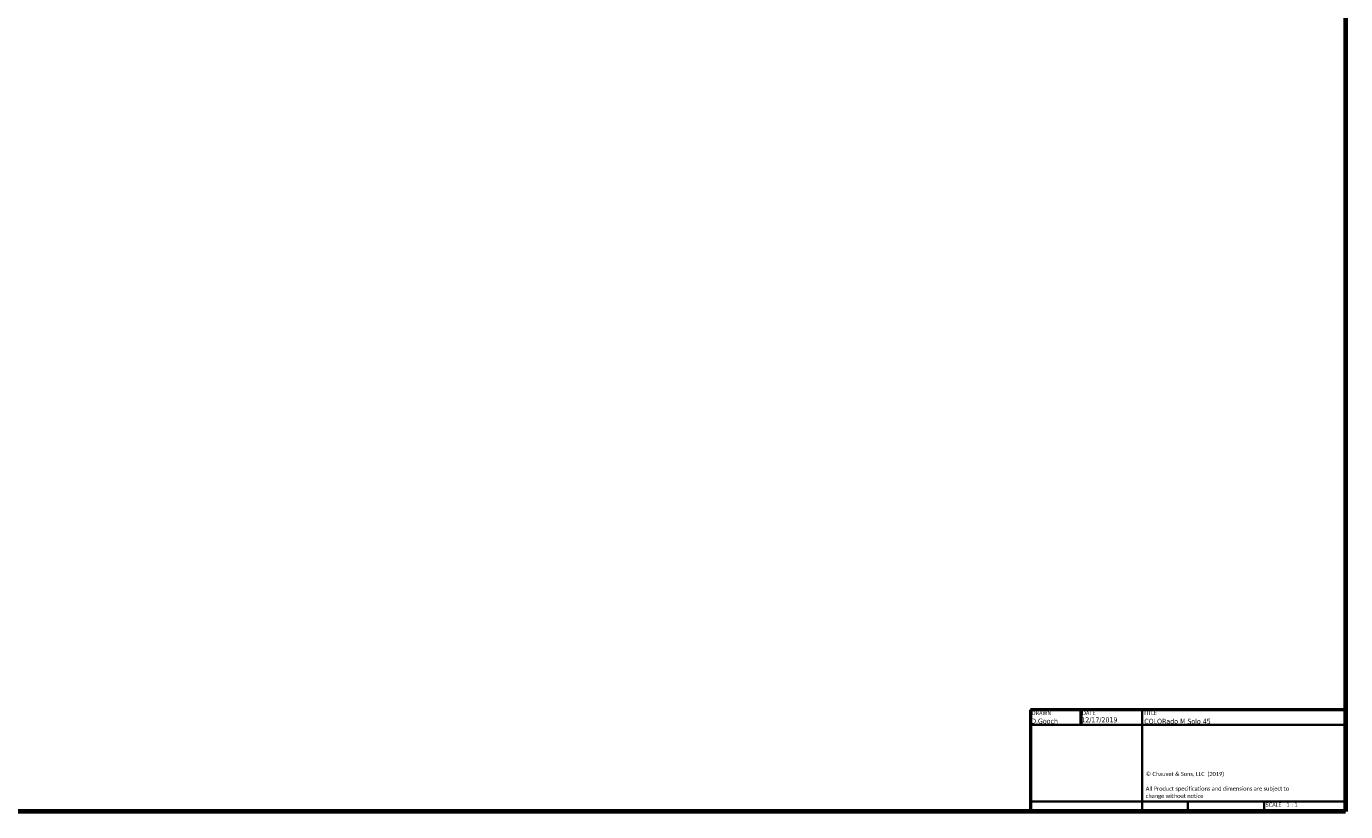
# Model space of a CAD drawing. Header units: millimetres. Extents: x 20 to 2980, y 20 to 2980.
# Tile 2 of 4: x 2156 to 2980, y 20 to 510. Entities that reach past the tile are written whole.
import ezdxf
from ezdxf.enums import TextEntityAlignment as Align

# ---------------------------------------------------------------- set-up
doc = ezdxf.new("R2010")
doc.units = ezdxf.units.MM
doc.layers.add('Border (ISO)', color=7, linetype='Continuous', lineweight=70)
doc.layers.add('Title (ISO)', color=7, linetype='Continuous', lineweight=50)
doc.styles.add('Note Text (ISO)', font='tahoma.ttf')
doc.styles.add('Text Style38', font='tahoma.ttf')
doc.styles.add('Text Style39', font='tahoma.ttf')

# ---------------------------------------------------------------- blocks, each defined once
blk = doc.blocks.new('Borders Chauvet')
at = {"layer": 'Border (ISO)'}
for p, q in [((2980, 2980), (2980, 20)), ((2980, 20), (20, 20))]:
    blk.add_line(p, q, dxfattribs=at)
blk = doc.blocks.new('Title Blocks Chauvet')
at = {"layer": 'Title (ISO)'}
for p, q in [((414.9, 145.76), (218.05, 145.76)), ((218.05, 145.76), (218.05, 82.13)), ((249.51, 145.76), (249.51, 136.23)), ((414.9, 82.13), (414.9, 145.76)), ((218.05, 82.13), (414.9, 82.13))]:
    blk.add_line(p, q, dxfattribs=at)
at = {"layer": 'Title (ISO)', "lineweight": 35}
for p, q in [((287.9, 82.13), (287.9, 145.76)), ((218.05, 136.23), (414.9, 136.23)), ((287.9, 88.48), (218.05, 88.48)), ((414.9, 88.48), (287.9, 88.48)), ((316.35, 88.48), (316.35, 82.13)), ((364.1, 88.48), (364.1, 82.13))]:
    blk.add_line(p, q, dxfattribs=at)
at = {"layer": 'Title (ISO)', "color": 7, "style": 'Text Style38'}
for s, p in [('DRAWN', (218.81, 144.99)), ('DATE', (250.27, 144.99)), ('TITLE', (288.66, 144.99))]:
    blk.add_text(s, height=2.54, dxfattribs=at).set_placement(p, align=Align.TOP_LEFT)
at = {"layer": 'Title (ISO)', "color": 7, "insert": (290.03, 106.9), "char_height": 2.54, "width": 96.4473, "attachment_point": 1, "line_spacing_factor": 1.07956, "style": 'Note Text (ISO)'}
blk.add_mtext('\\fCalibri|b0|i0;\\H2.5400;© Chauvet & Sons, LLC  (2019)\\P\\fCalibri|b0|i0;\\H2.5400;\\P\\fCalibri|b0|i0;\\H2.5400;All Product specifications and dimensions are subject to change without notice \\P', dxfattribs=at)
at = {"layer": 'Title (ISO)', "color": 7, "insert": (364.86, 87.72), "char_height": 2.54, "attachment_point": 1, "style": 'Note Text (ISO)'}
blk.add_mtext('\\fTahoma|b0|i0;\\H2.5400;SCALE', dxfattribs=at)
at = {"layer": 'Title (ISO)', "color": 7}
for tag, p, height, style in [('AUTHOR_001', (218.49, 137.06), 3.17, 'Text Style39'), ('CREATION_DATE_001', (249.79, 137.85), 3.17, 'Text Style39'), ('TITLE_001', (289.13, 136.94), 3.17, 'Text Style39'), ('Initial_View_Scale_001', (377.95, 85.17), 2.54, 'Text Style38')]:
    blk.add_attdef(tag, p, '', height=height, dxfattribs=dict(at, style=style))

msp = doc.modelspace()

# ---------------------------------------------------------------- block references
msp.add_blockref('Borders Chauvet', (0, 0))
msp.add_blockref('Title Blocks Chauvet', (2565.1, -62.13)).add_auto_attribs({'CREATION_DATE_001': '12/17/2019', 'AUTHOR_001': 'D.Gooch', 'TITLE_001': 'COLORado M Solo 45', 'Initial_View_Scale_001': '1 : 1'})

doc.saveas('drawing.dxf')
